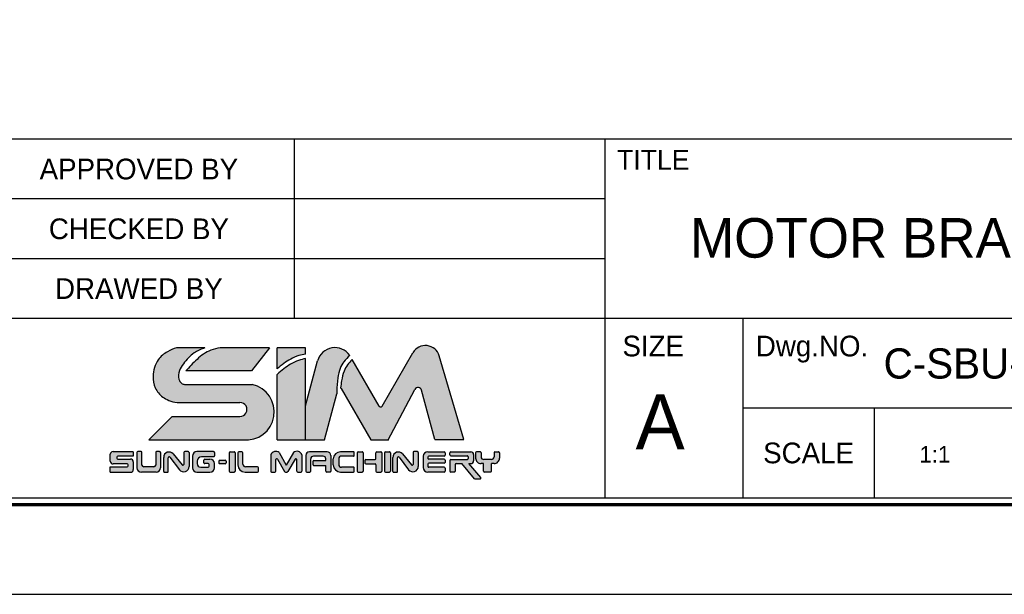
# Model space of a CAD drawing. Header units: millimetres. Extents: x 1047 to 1733, y 611 to 1096.
# Tile 3 of 10: x 1483 to 1647, y 611 to 707. Entities that reach past the tile are written whole.
import ezdxf
from ezdxf.enums import TextEntityAlignment as Align

# ---------------------------------------------------------------- set-up
doc = ezdxf.new("R2010")
doc.units = ezdxf.units.MM
doc.layers.add('Z5', color=7, linetype='Continuous')
doc.layers.add('Z7', color=7, linetype='Continuous')

# ---------------------------------------------------------------- blocks, each defined once
blk = doc.blocks.new('란표제')
h = blk.add_hatch(color=150)
h.dxf.hatch_style = 1
edge = h.paths.add_edge_path()
edge.add_spline(control_points=[(207.254885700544, 16.33602195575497), (207.4122922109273, 16.47608683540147), (207.7174809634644, 16.74765264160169), (208.2523540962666, 17.06731062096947), (208.7774405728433, 17.32249890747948), (209.1543874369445, 17.38665720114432), (209.319017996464, 17.41467816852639)], knot_values=[0, 0, 0, 0, 0.6304310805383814, 1.222315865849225, 1.865724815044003, 2.364625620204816, 2.364625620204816, 2.364625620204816, 2.364625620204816], degree=3, periodic=0)
edge.add_line((209.319017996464, 17.41467816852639), (209.319017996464, 17.8749359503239))
edge.add_line((209.319017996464, 17.8749359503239), (207.254885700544, 17.8749359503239))
edge.add_line((207.254885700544, 17.8749359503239), (207.254885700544, 16.33602195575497))
edge = h.paths.add_edge_path()
edge.add_spline(control_points=[(209.319017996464, 17.09505608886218), (209.1507810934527, 17.05636180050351), (208.7718837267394, 16.96921585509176), (208.2430076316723, 16.7021166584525), (207.7228945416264, 16.35351243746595), (207.413543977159, 16.08416408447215), (207.254885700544, 15.9460219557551)], knot_values=[0, 0, 0, 0, 0.5164407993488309, 1.163110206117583, 1.761888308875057, 2.392319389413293, 2.392319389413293, 2.392319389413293, 2.392319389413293], degree=3, periodic=0)
edge.add_line((207.254885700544, 15.9460219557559), (207.254885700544, 11.2074160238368))
edge.add_line((207.254885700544, 11.2074160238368), (209.319017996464, 11.2074160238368))
edge.add_line((209.319017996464, 11.2074160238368), (209.319017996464, 17.09505608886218))
edge = h.paths.add_edge_path()
edge.add_line((205.4485281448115, 15.20675719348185), (200.5646388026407, 15.20675719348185))
edge.add_spline(control_points=[(200.5646388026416, 15.20675719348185), (200.4849448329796, 15.2311278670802), (200.2902893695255, 15.29065413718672), (200.0764048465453, 15.67955931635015), (200.1444277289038, 16.22277553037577), (200.5626230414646, 16.86702953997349), (201.1445093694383, 17.51252125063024), (201.753622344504, 17.7642963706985), (202.0212897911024, 17.8749359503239)], knot_values=[0, 0, 0, 0, 0.2433595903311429, 0.5944147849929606, 1.213183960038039, 1.789398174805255, 2.88702788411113, 3.747486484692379, 3.747486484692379, 3.747486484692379, 3.747486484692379], degree=3, periodic=0)
edge.add_line((202.021289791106, 17.87493595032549), (199.975920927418, 17.87493595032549))
edge.add_spline(control_points=[(199.975920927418, 17.87493595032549), (199.7520550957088, 17.7906646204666), (199.2509278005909, 17.60202188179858), (198.4944564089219, 16.96557093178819), (198.1991549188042, 15.94031959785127), (198.3773366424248, 14.94330619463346), (198.8409946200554, 14.33840604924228), (199.2605940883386, 14.13379854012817), (199.4124566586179, 14.059746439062)], knot_values=[0, 0, 0, 0, 0.550739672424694, 1.232839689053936, 2.19963066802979, 2.850121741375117, 3.513003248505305, 3.888995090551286, 3.888995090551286, 3.888995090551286, 3.888995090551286], degree=3, periodic=0)
edge.add_arc((200.0158996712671, 15.21120487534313), 1.299999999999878, 242.3423855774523, 270.0000000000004)
edge.add_line((200.0158996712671, 13.91120487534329), (204.5640160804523, 13.91120487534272))
edge.add_arc((204.5640160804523, 13.39961279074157), 0.5115920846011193, 270.18688939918, 90, ccw=False)
edge.add_line((204.565684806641, 12.88802342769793), (199.6526393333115, 12.88802342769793))
edge.add_line((199.6526393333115, 12.88802342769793), (197.9720319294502, 11.2074160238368))
edge.add_line((197.9720319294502, 11.2074160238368), (204.7937810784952, 11.2074160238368))
edge.add_arc((205.0304162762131, 13.2219417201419), 2.028376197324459, 263.3004820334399, 78.10426637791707)
edge = h.paths.add_edge_path(flags=17)
edge.add_spline(control_points=[(203.124493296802, 17.8749359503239), (202.8996633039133, 17.82721986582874), (202.2807588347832, 17.69586862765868), (201.4378743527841, 17.06335641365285), (200.9055243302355, 16.48007066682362), (200.6418784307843, 16.19119889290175)], knot_values=[0, 0, 0, 0, 0.6846043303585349, 1.884555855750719, 3.061918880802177, 3.061918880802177, 3.061918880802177, 3.061918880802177], degree=3, periodic=0)
edge.add_line((200.6418784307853, 16.19119889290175), (205.4077128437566, 16.19119889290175))
edge.add_line((205.4077128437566, 16.19119889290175), (206.7038211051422, 17.8749359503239))
edge.add_line((206.7038211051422, 17.8749359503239), (203.124493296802, 17.8749359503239))
h = blk.add_hatch(color=8)
h.dxf.hatch_style = 1
edge = h.paths.add_edge_path()
edge.add_spline(control_points=[(211.586712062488, 14.73767623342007), (211.5979655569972, 15.05995682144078), (211.6173841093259, 15.61607052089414), (211.7789107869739, 16.3460245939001), (212.0883945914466, 16.90037927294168), (212.3712800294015, 17.17334599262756), (212.5211611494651, 17.31797188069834)], knot_values=[0, 0, 0, 0, 0.7435831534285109, 1.283095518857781, 1.707763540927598, 2.186317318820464, 2.186317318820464, 2.186317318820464, 2.186317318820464], degree=3, periodic=0)
edge.add_arc((211.4478182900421, 16.58453128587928), 1.300000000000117, 34.34572044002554, 164.9999999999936)
edge.add_line((210.1921147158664, 16.92099604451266), (209.319017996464, 13.66255472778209))
edge.add_line((209.319017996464, 13.66255472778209), (209.319017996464, 11.2074160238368))
edge.add_line((209.319017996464, 11.2074160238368), (210.6863499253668, 11.2074160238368))
edge.add_line((210.6863499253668, 11.2074160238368), (211.5798839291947, 14.54213032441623))
edge.add_spline(control_points=[(211.5798839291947, 14.5421303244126), (211.5821599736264, 14.60731229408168), (211.5844360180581, 14.67249426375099), (211.586712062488, 14.73767623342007)], knot_values=[2.186317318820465, 2.186317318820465, 2.186317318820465, 2.186317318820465, 2.336708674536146, 2.336708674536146, 2.336708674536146, 2.336708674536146], degree=3, periodic=0)
edge = h.paths.add_edge_path()
edge.add_arc((217.4733307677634, 14.73094655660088), 0.2599999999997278, 14.999999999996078, 152.0936797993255, ccw=False)
edge.add_line((217.7244714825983, 14.79823950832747), (218.681274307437, 11.22740275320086))
edge.add_line((218.681274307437, 11.22740275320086), (220.7932630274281, 11.22740275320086))
edge.add_line((220.7932630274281, 11.22740275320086), (218.9990320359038, 17.29391512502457))
edge.add_arc((218.0017364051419, 16.99895508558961), 1.040000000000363, 16.47610349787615, 150.0000000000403)
edge.add_line((217.101069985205, 17.51895508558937), (214.8678378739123, 13.65088360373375))
edge.add_arc((214.7552545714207, 13.71588360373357), 0.1299999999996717, 210.0000000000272, 330.0000000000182, ccw=False)
edge.add_line((214.642671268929, 13.65088360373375), (212.6921295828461, 17.02932090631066))
edge.add_spline(control_points=[(212.6921295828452, 17.02932090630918), (212.5742457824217, 16.89979221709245), (212.3414632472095, 16.64401477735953), (212.065290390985, 16.12183659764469), (211.9274507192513, 15.54940397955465), (211.8798952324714, 15.13850761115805), (211.8598466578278, 14.96528077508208)], knot_values=[0, 0, 0, 0, 0.523800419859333, 1.034337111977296, 1.752334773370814, 2.275651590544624, 2.275651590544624, 2.275651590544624, 2.275651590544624], degree=3, periodic=0)
edge.add_arc((211.7973139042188, 14.85130860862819), 0.1300000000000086, 30.0000000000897, 61.24788174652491, ccw=False)
edge.add_line((211.9098972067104, 14.91630860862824), (214.0576988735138, 11.19620699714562))
edge.add_line((214.0576988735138, 11.19620699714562), (215.3070704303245, 11.1962069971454))
edge.add_line((215.3070704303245, 11.1962069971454), (217.243565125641, 14.85263365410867))
h = blk.add_hatch(color=150)
h.dxf.hatch_style = 1
h.paths.add_polyline_path([(196.8398843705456, 9.607704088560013, 0.4142135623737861), (196.644884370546, 9.80270408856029), (195.7199446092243, 9.80270408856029, -0.4142135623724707), (195.6549446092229, 9.867704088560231), (195.654944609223, 9.948566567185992, -0.4142135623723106), (195.7199446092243, 10.0135665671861), (196.8398843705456, 10.0135665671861), (196.8398843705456, 10.3463613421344), (195.3763517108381, 10.34636134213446, 0.4142135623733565), (195.1813517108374, 10.15136134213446), (195.1813517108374, 9.651637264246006, 0.4142135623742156), (195.3763517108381, 9.45663726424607), (196.4043549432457, 9.456637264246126, -0.4142135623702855), (196.4693549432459, 9.391637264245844), (196.4693549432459, 9.314484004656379, -0.4142135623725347), (196.4043549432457, 9.249484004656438), (195.1625882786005, 9.249484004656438), (195.1625882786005, 8.845717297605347), (196.644884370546, 8.845717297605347, 0.4142135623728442), (196.8398843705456, 9.04071729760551)])
h.paths.add_polyline_path([(204.2241152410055, 10.26798301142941, 0.4142135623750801), (204.1591152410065, 10.33298301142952), (203.8636730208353, 10.33298301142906, 0.4142135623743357), (203.7986730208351, 10.26798301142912), (203.7986730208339, 8.929340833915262, 0.4142135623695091), (203.8636730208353, 8.864340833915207), (204.1591152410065, 8.864340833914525, 0.4142135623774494), (204.2241152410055, 8.929340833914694)])
h.paths.add_polyline_path([(207.1653805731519, 9.763626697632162, -0.7673269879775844), (207.2866722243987, 9.796126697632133), (207.8058751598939, 8.896840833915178, 0.2679491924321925), (207.8621668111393, 8.864340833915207), (207.9913022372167, 8.864340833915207, 0.2679491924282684), (208.0475938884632, 8.896840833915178), (208.5667968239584, 9.796126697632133, -0.7673269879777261), (208.6880884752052, 9.763626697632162), (208.6880884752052, 8.929340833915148, 0.4142135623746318), (208.7530884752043, 8.864340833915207), (208.9903602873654, 8.864340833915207, 0.4142135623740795), (209.0553602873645, 8.929340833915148), (209.0553602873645, 10.10884705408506, 0.5572135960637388), (208.4489020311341, 10.2713470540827), (207.9267345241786, 9.366926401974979), (207.4045670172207, 10.27134705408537, 0.5198906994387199), (206.7981087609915, 10.10884705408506), (206.7981087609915, 8.929340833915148, 0.4142135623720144), (206.8631087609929, 8.864340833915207), (207.1003805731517, 8.864340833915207, 0.414213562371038), (207.1653805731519, 8.929340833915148)])
h = blk.add_hatch(color=251)
h.dxf.hatch_style = 1
h.paths.add_polyline_path([(203.5669230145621, 9.653807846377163, 0.4142135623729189), (203.5019230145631, 9.718807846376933), (203.0985386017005, 9.718807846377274, 0.4142135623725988), (203.0335386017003, 9.653807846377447), (203.0335386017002, 9.535083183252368, 0.4142135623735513), (203.0985386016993, 9.470083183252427), (203.5019230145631, 9.470083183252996, 0.4142135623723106), (203.5669230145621, 9.535083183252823)])
h.paths.add_polyline_path([(198.8155383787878, 9.170717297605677), (198.8155383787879, 10.28136134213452, 0.4142135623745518), (198.7505383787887, 10.34636134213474), (198.5312483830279, 10.34636134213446, 0.4142135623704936), (198.4662483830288, 10.28136134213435), (198.4662483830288, 9.374979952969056, -0.4142135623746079), (198.3362483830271, 9.244979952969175), (197.6035467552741, 9.244979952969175, -0.4142135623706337), (197.4735467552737, 9.374979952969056), (197.4735467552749, 10.28136134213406, 0.4142135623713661), (197.4085467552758, 10.34636134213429), (197.173220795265, 10.3463613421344, 0.4142135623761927), (197.1082207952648, 10.28136134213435), (197.1082207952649, 9.170717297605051, 0.4142135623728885), (197.4332207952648, 8.845717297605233), (198.490538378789, 8.845717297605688, 0.4142135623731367)])
h.paths.add_polyline_path([(200.8836941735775, 9.265258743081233), (200.8836941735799, 10.28136134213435, 0.4142135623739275), (200.8186941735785, 10.3463613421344), (200.5662103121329, 10.34636134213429, 0.4142135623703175), (200.5012103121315, 10.28136134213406), (200.5012103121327, 9.419089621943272, -0.7053166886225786), (200.385850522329, 9.377993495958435), (199.7365529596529, 10.17365216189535, 0.7053166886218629), (199.0443942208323, 9.927075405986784), (199.0443942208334, 8.91071729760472, 0.4142135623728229), (199.1093942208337, 8.845717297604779), (199.3056264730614, 8.84571729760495, 0.4142135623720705), (199.3706264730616, 8.910717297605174), (199.3706264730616, 9.904828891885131, -0.7182104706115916), (199.4873633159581, 9.944177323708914), (200.1832731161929, 9.02916815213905, 0.7182104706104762)])
h.paths.add_polyline_path([(202.7217367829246, 9.170717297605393), (202.7217367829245, 9.475145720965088, 0.414213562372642), (202.3967367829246, 9.80014572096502), (202.0179389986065, 9.800145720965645, 0.414213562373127), (201.9529389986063, 9.735145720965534), (201.9529389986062, 9.538394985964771, 0.4142135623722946), (202.0179389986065, 9.47339498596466), (202.273324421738, 9.473394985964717, -0.4142135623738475), (202.3383244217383, 9.40839498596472), (202.3383244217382, 9.281672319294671, -0.414213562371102), (202.273324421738, 9.21667231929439), (201.7241999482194, 9.21667231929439, -0.4142135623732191), (201.4641999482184, 9.476672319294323), (201.4641999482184, 9.652153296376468, -0.4142135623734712), (201.7891999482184, 9.977153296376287), (202.6567367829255, 9.97715329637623, 0.4142135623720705), (202.7217367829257, 10.04215329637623), (202.7217367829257, 10.2813613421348, 0.4142135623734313), (202.6567367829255, 10.3463613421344), (201.4565649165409, 10.3463613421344, 0.4142135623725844), (201.1315649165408, 10.02136134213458), (201.1315649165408, 9.170717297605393, 0.4142135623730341), (201.4565649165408, 8.845717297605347), (202.3967367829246, 8.845717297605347, 0.4142135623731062)])
h.paths.add_polyline_path([(205.9125890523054, 9.174990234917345, 0.4142135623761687), (205.8475890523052, 9.23999023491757), (204.9759224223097, 9.23999023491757, -0.4142135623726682), (204.7809224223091, 9.434990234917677), (204.7809224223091, 10.26798301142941, 0.4142135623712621), (204.7159224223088, 10.33298301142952), (204.4844112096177, 10.33298301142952, 0.4142135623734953), (204.4194112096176, 10.26798301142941), (204.4194112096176, 9.38434083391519, 0.4142135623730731), (204.9394112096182, 8.864340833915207), (205.8475890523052, 8.864340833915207, 0.4142135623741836), (205.9125890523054, 8.929340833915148)])
h.paths.add_polyline_path([(209.694731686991, 9.823725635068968, -0.4142135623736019), (209.8897316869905, 10.01872563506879), (210.5938065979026, 10.0187256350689, -0.4142135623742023), (210.7888065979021, 9.823725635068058), (210.7888065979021, 9.69676070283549), (209.9214226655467, 9.696760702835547, 0.4142135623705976), (209.8564226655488, 9.631760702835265), (209.8564226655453, 9.40577132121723, 0.41421356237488), (209.9214226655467, 9.340771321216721), (210.7888065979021, 9.34077132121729), (210.7888065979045, 8.929340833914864, 0.4142135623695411), (210.8538065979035, 8.864340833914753), (211.0838216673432, 8.86434083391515, 0.4142135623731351), (211.1488216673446, 8.929340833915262), (211.1488216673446, 10.07298301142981, 0.4142135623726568), (210.8888216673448, 10.33298301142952), (209.5973415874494, 10.33298301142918, 0.4142135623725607), (209.337341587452, 10.07298301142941), (209.337341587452, 8.929340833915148, 0.4142135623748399), (209.4023415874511, 8.864340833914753), (209.6297316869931, 8.864340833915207, 0.4142135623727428), (209.694731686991, 8.929340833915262)])
h.paths.add_polyline_path([(212.8488973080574, 9.150598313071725, 0.4142135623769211), (212.7838973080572, 9.21559831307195), (211.9150975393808, 9.215598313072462, -0.4142135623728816), (211.7200975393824, 9.410598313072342), (211.7200975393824, 9.825681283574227, -0.4142135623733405), (211.9150975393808, 10.02068128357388), (212.7838973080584, 10.02068128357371, 0.4142135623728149), (212.8488973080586, 10.08568128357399), (212.8488973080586, 10.26798301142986, 0.4142135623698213), (212.7838973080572, 10.33298301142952), (211.8480273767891, 10.33298301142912, 0.414213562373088), (211.3280273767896, 9.812983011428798), (211.3280273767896, 9.384340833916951, 0.4142135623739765), (211.8480273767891, 8.864340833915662), (212.7838973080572, 8.864340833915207, 0.4142135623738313), (212.8488973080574, 8.929340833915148)])
h.paths.add_polyline_path([(213.492579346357, 10.26798301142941, 0.41421356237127), (213.4275793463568, 10.33298301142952), (213.1321371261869, 10.33298301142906, 0.414213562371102), (213.0671371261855, 10.26798301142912), (213.0671371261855, 8.929340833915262, 0.4142135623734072), (213.1321371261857, 8.864340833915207), (213.4275793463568, 8.864340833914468, 0.4142135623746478), (213.492579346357, 8.929340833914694)])
h.paths.add_polyline_path([(214.8456035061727, 10.26798301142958, 0.4142135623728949), (214.7806035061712, 10.33298301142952), (214.4851612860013, 10.33298301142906, 0.4142135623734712), (214.4201612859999, 10.26798301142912), (214.4201612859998, 9.839948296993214, -0.4142135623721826), (214.3551612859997, 9.774948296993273), (213.676330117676, 9.774948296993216, 0.4142135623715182), (213.6113301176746, 9.709948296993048), (213.6113301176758, 9.520356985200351, 0.4142135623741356), (213.676330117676, 9.455356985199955), (214.3551612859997, 9.45535698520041, -0.4142135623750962), (214.4201612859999, 9.390356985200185), (214.4201612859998, 8.929340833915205, 0.4142135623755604), (214.4851612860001, 8.864340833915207), (214.7806035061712, 8.864340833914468, 0.414213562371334), (214.8456035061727, 8.929340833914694)])
h.paths.add_polyline_path([(215.4624624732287, 10.26798301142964, 0.4142135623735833), (215.3974624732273, 10.33298301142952), (215.1020202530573, 10.33298301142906, 0.414213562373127), (215.0370202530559, 10.26798301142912), (215.0370202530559, 8.929340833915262, 0.4142135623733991), (215.1020202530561, 8.864340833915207), (215.3974624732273, 8.864340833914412, 0.4142135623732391), (215.4624624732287, 8.929340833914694)])
h.paths.add_polyline_path([(216.339469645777, 10.17365216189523, 0.7053166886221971), (215.6473109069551, 9.927075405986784), (215.6473109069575, 8.91071729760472, 0.4142135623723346), (215.7123109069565, 8.845717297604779), (215.9085431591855, 8.84571729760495, 0.4142135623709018), (215.9735431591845, 8.910717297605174), (215.9735431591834, 9.904828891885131, -0.7182104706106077), (216.0902800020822, 9.944177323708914), (216.7861898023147, 9.02916815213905, 0.7182104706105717), (217.4866108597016, 9.265258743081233), (217.4866108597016, 10.28136134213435, 0.4142135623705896), (217.4216108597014, 10.3463613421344), (217.1691269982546, 10.34636134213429, 0.4142135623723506), (217.1041269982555, 10.28136134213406), (217.1041269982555, 9.419089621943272, -0.7053166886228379), (216.9887672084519, 9.377993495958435)])
h.paths.add_polyline_path([(219.420415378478, 10.26798301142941, 0.4142135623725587), (219.3554153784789, 10.33298301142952), (218.1709172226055, 10.33298301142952, 0.4142135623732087), (217.8459172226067, 10.00798301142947), (217.8459172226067, 9.189340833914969, 0.4142135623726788), (218.1709172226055, 8.864340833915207), (219.3554153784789, 8.864340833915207, 0.4142135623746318), (219.420415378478, 8.929340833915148), (219.420415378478, 9.143462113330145, 0.4142135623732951), (219.3554153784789, 9.208462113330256), (218.2404718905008, 9.208462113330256, -0.4142135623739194), (218.1754718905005, 9.273462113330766), (218.1754718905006, 9.438182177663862, -0.4142135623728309), (218.240471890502, 9.503182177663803), (219.3554153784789, 9.50318217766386, 0.414213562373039), (219.420415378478, 9.568182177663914), (219.420415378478, 9.728365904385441, 0.4142135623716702), (219.3554153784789, 9.793365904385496), (218.240471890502, 9.793365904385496, -0.4142135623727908), (218.1754718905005, 9.858365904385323), (218.1754718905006, 9.955071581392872, -0.4142135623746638), (218.2404718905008, 10.02007158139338), (219.3554153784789, 10.02007158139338, 0.4142135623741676), (219.420415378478, 10.08507158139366)])
h.paths.add_polyline_path([(221.4898233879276, 10.13798301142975, 0.4142135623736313), (221.2948233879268, 10.3329830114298), (219.8352710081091, 10.33298301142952, 0.4142135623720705), (219.7702710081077, 10.26798301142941), (219.7702710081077, 10.10677544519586, 0.414213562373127), (219.8352710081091, 10.04177544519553), (221.0336939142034, 10.0417754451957, -0.4142135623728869), (221.0986939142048, 9.976775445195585), (221.0986939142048, 9.837352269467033, -0.4142135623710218), (221.0336939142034, 9.772352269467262), (219.8352710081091, 9.772352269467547, 0.4142135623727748), (219.7702710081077, 9.707352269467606), (219.7702710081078, 8.929340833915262, 0.4142135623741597), (219.8352710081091, 8.864340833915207), (220.0926108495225, 8.864340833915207, 0.4142135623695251), (220.1576108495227, 8.929340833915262), (220.1576108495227, 9.414242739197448, -0.4142135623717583), (220.2226108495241, 9.479242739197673), (220.6306965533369, 9.479242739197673), (221.5531320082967, 8.379926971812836, 0.2216946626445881), (221.6029248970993, 8.356708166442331), (221.9552971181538, 8.35670816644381, 0.637070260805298), (222.0050900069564, 8.46348936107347), (221.1527717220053, 9.479242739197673), (221.2948233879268, 9.479242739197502, 0.414213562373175), (221.4898233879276, 9.674242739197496)])
h.paths.add_polyline_path([(223.366210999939, 9.869242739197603), (223.366210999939, 10.26798301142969, 0.4142135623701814), (223.3012109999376, 10.33298301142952), (223.0343925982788, 10.33298301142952, 0.4142135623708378), (222.9693925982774, 10.26798301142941), (222.9693925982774, 9.96735226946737, -0.4142135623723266), (222.7743925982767, 9.772352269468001), (222.2290342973, 9.772352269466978, -0.4142135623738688), (222.034034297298, 9.967352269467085), (222.034034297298, 10.26798301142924, 0.4142135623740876), (221.969034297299, 10.33298301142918), (221.7022158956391, 10.33298301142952, 0.4142135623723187), (221.63721589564, 10.26798301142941), (221.63721589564, 9.869242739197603, 0.4142135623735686), (222.0272158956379, 9.479242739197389), (222.9762109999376, 9.479242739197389, 0.4142135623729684)])
h.paths.add_polyline_path([(222.7748939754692, 9.479242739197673), (222.2133923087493, 9.479242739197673), (222.2133923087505, 8.929340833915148, 0.4142135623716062), (222.2783923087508, 8.864340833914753), (222.7098939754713, 8.864340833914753, 0.4142135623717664), (222.7748939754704, 8.929340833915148)])
for p, q in [((202.0212897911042, 17.87493595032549), (199.975920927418, 17.87493595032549)), ((206.7038211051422, 17.8749359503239), (203.124493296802, 17.8749359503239)), ((206.7038211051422, 17.8749359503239), (205.4077128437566, 16.19119889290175)), ((209.319017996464, 17.8749359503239), (207.254885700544, 17.8749359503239)), ((207.254885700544, 16.33602195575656), (207.254885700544, 17.8749359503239)), ((209.319017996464, 17.41467816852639), (209.319017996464, 17.8749359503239)), ((214.8678378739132, 13.65088360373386), (217.101069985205, 17.51895508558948)), ((220.7932630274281, 11.22740275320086), (218.9990320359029, 17.29391512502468)), ((209.319017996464, 11.2074160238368), (209.319017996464, 17.09505608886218)), ((209.319017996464, 13.66255472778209), (210.1921147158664, 16.92099604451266)), ((214.6426712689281, 13.65088360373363), (212.692129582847, 17.02932090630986)), ((205.4077128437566, 16.19119889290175), (200.6418784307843, 16.19119889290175)), ((207.254885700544, 11.2074160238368), (207.254885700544, 15.94602195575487)), ((200.5646388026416, 15.20675719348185), (205.4485281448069, 15.20675719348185)), ((210.6863499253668, 11.2074160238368), (211.5798839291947, 14.54213032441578)), ((211.9098972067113, 14.91630860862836), (214.0576988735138, 11.19620699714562)), ((215.2814177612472, 11.14777045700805), (217.2435651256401, 14.8526336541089)), ((218.681274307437, 11.22740275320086), (217.7244714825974, 14.79823950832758)), ((200.0158996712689, 13.91120487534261), (204.5640160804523, 13.91120487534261)), ((199.6526393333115, 12.88802342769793), (197.9720319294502, 11.20741602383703)), ((199.6526393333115, 12.88802342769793), (204.5623473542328, 12.88802342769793)), ((197.9720319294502, 11.2074160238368), (204.7937810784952, 11.2074160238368)), ((207.254885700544, 11.2074160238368), (209.319017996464, 11.2074160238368)), ((209.319017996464, 11.2074160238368), (210.6863499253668, 11.2074160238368)), ((214.0576988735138, 11.19620699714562), (215.2814177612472, 11.1962069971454)), ((218.681274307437, 11.22740275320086), (220.7932630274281, 11.22740275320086)), ((195.1813517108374, 9.651637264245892), (195.1813517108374, 10.15136134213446)), ((195.3763517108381, 10.3463613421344), (196.8398843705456, 10.3463613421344)), ((196.8398843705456, 10.0135665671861), (195.7199446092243, 10.0135665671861)), ((196.8398843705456, 10.32175464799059), (196.8398843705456, 10.0135665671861)), ((197.1082207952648, 10.28136134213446), (197.1082207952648, 9.170717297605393)), ((197.4085467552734, 10.3463613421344), (197.173220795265, 10.3463613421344)), ((197.4735467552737, 9.37497995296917), (197.4735467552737, 10.28136134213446)), ((198.4662483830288, 10.28136134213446), (198.4662483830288, 9.37497995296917)), ((198.7505383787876, 10.3463613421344), (198.5312483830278, 10.3463613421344)), ((198.8155383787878, 10.28136134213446), (198.8155383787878, 9.170717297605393)), ((199.7365529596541, 10.17365216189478), (200.3858505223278, 9.377993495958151)), ((200.5012103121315, 10.28136134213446), (200.5012103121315, 9.419089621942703)), ((200.8186941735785, 10.3463613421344), (200.5662103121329, 10.3463613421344)), ((200.8836941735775, 10.28136134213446), (200.8836941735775, 9.265258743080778)), ((201.1315649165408, 10.02136134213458), (201.1315649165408, 9.170717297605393)), ((202.6567367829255, 10.3463613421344), (201.4565649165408, 10.3463613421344)), ((202.7217367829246, 10.28136134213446), (202.7217367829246, 10.04215329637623)), ((202.7217367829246, 10.28136134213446), (202.7217367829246, 10.04215329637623)), ((203.7986730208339, 10.26798301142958), (203.7986730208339, 8.929340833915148)), ((203.8636730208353, 10.33298301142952), (204.1591152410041, 10.33298301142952)), ((204.2241152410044, 10.26798301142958), (204.2241152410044, 8.929340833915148)), ((204.4194112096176, 10.26798301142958), (204.4194112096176, 9.38434083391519)), ((204.7159224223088, 10.33298301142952), (204.4844112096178, 10.33298301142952)), ((204.7809224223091, 9.434990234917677), (204.7809224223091, 10.26798301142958)), ((206.7981087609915, 10.10884705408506), (206.7981087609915, 8.929340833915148)), ((207.4045670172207, 10.27134705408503), (207.9267345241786, 9.366926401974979)), ((208.4489020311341, 10.27134705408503), (207.9267345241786, 9.366926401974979)), ((209.0553602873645, 10.10884705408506), (209.0553602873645, 8.929340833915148)), ((209.3373415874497, 10.07298301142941), (209.3373415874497, 8.929340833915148)), ((210.8888216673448, 10.33298301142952), (209.5973415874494, 10.33298301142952)), ((210.5938065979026, 10.01872563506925), (209.8897316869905, 10.01872563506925)), ((211.1488216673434, 10.07298301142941), (211.1488216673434, 8.929340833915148)), ((212.7838973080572, 10.33298301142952), (211.8480273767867, 10.33298301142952)), ((212.7838973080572, 10.02068128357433), (211.9150975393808, 10.02068128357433)), ((212.8488973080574, 10.08568128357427), (212.8488973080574, 10.26798301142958)), ((213.0671371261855, 10.26798301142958), (213.0671371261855, 8.929340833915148)), ((213.1321371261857, 10.33298301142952), (213.4275793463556, 10.33298301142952)), ((213.492579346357, 10.26798301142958), (213.492579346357, 8.929340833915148)), ((214.4201612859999, 9.839948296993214), (214.4201612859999, 10.26798301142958)), ((214.4851612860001, 10.33298301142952), (214.7806035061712, 10.33298301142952)), ((214.8456035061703, 10.26798301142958), (214.8456035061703, 8.929340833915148)), ((215.0370202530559, 10.26798301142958), (215.0370202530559, 8.929340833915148)), ((215.1020202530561, 10.33298301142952), (215.3974624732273, 10.33298301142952)), ((215.4624624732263, 10.26798301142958), (215.4624624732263, 8.929340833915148)), ((216.339469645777, 10.17365216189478), (216.9887672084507, 9.377993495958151)), ((217.1041269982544, 10.28136134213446), (217.1041269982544, 9.419089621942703)), ((217.4216108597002, 10.3463613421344), (217.1691269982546, 10.3463613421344)), ((217.4866108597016, 10.28136134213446), (217.4866108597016, 9.265258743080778)), ((217.8459172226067, 10.00798301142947), (217.8459172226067, 9.189340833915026)), ((218.1709172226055, 10.33298301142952), (219.3554153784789, 10.33298301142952)), ((219.3554153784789, 10.02007158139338), (218.2404718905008, 10.02007158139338)), ((219.420415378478, 10.26798301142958), (219.420415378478, 10.08507158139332)), ((219.7702710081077, 10.10677544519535), (219.7702710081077, 10.26798301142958)), ((219.835271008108, 10.33298301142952), (221.2948233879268, 10.33298301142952)), ((219.835271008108, 10.04177544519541), (221.0336939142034, 10.04177544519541)), ((221.4898233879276, 10.13798301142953), (221.4898233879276, 9.67424273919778)), ((221.63721589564, 10.26798301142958), (221.63721589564, 9.869242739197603)), ((221.969034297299, 10.33298301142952), (221.7022158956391, 10.33298301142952)), ((222.034034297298, 10.26798301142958), (222.034034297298, 9.967352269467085)), ((222.9693925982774, 10.26798301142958), (222.9693925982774, 9.967352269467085)), ((223.0343925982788, 10.33298301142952), (223.3012109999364, 10.33298301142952)), ((223.3662109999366, 10.26798301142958), (223.3662109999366, 9.869242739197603)), ((196.4043549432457, 9.45663726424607), (195.3763517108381, 9.45663726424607)), ((195.6549446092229, 9.948566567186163), (195.6549446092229, 9.867704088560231)), ((195.7199446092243, 9.80270408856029), (196.644884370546, 9.80270408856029)), ((196.4693549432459, 9.314484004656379), (196.4693549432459, 9.391637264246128)), ((196.8398843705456, 9.607704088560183), (196.8398843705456, 9.04071729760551)), ((199.0443942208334, 8.910717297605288), (199.0443942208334, 9.92707540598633)), ((199.3706264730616, 8.910717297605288), (199.3706264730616, 9.904828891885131)), ((199.4873633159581, 9.944177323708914), (200.1832731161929, 9.029168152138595)), ((201.4641999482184, 9.652153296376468), (201.4641999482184, 9.476672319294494)), ((202.6567367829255, 9.977153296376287), (201.7891999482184, 9.977153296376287)), ((201.9529389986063, 9.538394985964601), (201.9529389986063, 9.735145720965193)), ((202.0179389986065, 9.800145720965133), (202.3967367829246, 9.800145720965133)), ((202.273324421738, 9.47339498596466), (202.0179389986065, 9.47339498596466)), ((202.3383244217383, 9.28167231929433), (202.3383244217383, 9.40839498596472)), ((202.7217367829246, 9.170717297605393), (202.7217367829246, 9.475145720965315)), ((203.0335386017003, 9.653807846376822), (203.0335386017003, 9.535083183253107)), ((203.0985386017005, 9.718807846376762), (203.5019230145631, 9.718807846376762)), ((203.5019230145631, 9.470083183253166), (203.0985386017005, 9.470083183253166)), ((203.5669230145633, 9.653807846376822), (203.5669230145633, 9.535083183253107)), ((207.1653805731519, 8.929340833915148), (207.1653805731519, 9.763626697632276)), ((207.2866722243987, 9.796126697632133), (207.8058751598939, 8.896840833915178)), ((208.5667968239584, 9.796126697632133), (208.0475938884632, 8.896840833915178)), ((208.6880884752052, 8.929340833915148), (208.6880884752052, 9.763626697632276)), ((209.694731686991, 8.929340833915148), (209.694731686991, 9.823725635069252)), ((209.8564226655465, 9.63176070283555), (209.8564226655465, 9.40577132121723)), ((209.9214226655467, 9.69676070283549), (210.7888065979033, 9.69676070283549)), ((209.9214226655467, 9.34077132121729), (210.7888065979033, 9.34077132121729)), ((210.7888065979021, 9.69676070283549), (210.7888065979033, 9.823725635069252)), ((210.7888065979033, 8.929340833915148), (210.7888065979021, 9.34077132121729)), ((211.3280273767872, 9.38434083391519), (211.3280273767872, 9.812983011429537)), ((211.7200975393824, 9.82568128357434), (211.7200975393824, 9.410598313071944)), ((213.6113301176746, 9.709948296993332), (213.6113301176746, 9.520356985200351)), ((213.676330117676, 9.774948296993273), (214.3551612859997, 9.774948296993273)), ((213.676330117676, 9.45535698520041), (214.3551612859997, 9.45535698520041)), ((214.4201612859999, 9.39035698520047), (214.4201612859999, 8.929340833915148)), ((215.6473109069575, 8.910717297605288), (215.6473109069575, 9.92707540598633)), ((215.9735431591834, 8.910717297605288), (215.9735431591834, 9.904828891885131)), ((216.0902800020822, 9.944177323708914), (216.7861898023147, 9.029168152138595)), ((218.1754718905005, 9.955071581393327), (218.1754718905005, 9.858365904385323)), ((218.1754718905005, 9.438182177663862), (218.1754718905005, 9.273462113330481)), ((219.3554153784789, 9.793365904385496), (218.240471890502, 9.793365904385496)), ((219.3554153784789, 9.503182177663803), (218.240471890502, 9.503182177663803)), ((219.420415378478, 9.728365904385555), (219.420415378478, 9.568182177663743)), ((219.7702710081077, 9.707352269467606), (219.7702710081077, 8.929340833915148)), ((219.835271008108, 9.772352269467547), (221.0336939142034, 9.772352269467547)), ((220.1576108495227, 9.414242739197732), (220.1576108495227, 8.929340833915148)), ((220.2226108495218, 9.479242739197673), (220.6306965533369, 9.479242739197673)), ((221.5531320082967, 8.379926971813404), (220.6306965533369, 9.479242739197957)), ((221.0986939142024, 9.976775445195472), (221.0986939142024, 9.837352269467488)), ((221.1527717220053, 9.479242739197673), (221.2948233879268, 9.479242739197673)), ((222.0050900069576, 8.463489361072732), (221.1527717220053, 9.479242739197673)), ((222.2133923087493, 9.479242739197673), (222.0272158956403, 9.479242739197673)), ((222.2133923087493, 8.929340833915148), (222.2133923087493, 9.479242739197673)), ((222.7743925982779, 9.772352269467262), (222.2290342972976, 9.772352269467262)), ((222.9762109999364, 9.479242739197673), (222.7748939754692, 9.479242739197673)), ((222.7748939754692, 8.929340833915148), (222.7748939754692, 9.479242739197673)), ((195.1625882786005, 8.845717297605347), (195.1625882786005, 9.249484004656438)), ((195.1625882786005, 9.249484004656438), (196.4043549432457, 9.249484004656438)), ((195.1625882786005, 8.845717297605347), (196.644884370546, 8.845717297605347)), ((198.490538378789, 8.845717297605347), (197.4332207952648, 8.845717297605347)), ((198.3362483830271, 9.244979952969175), (197.6035467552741, 9.244979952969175)), ((199.1093942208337, 8.845717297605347), (199.3056264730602, 8.845717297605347)), ((201.4565649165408, 8.845717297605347), (202.3967367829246, 8.845717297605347)), ((201.7241999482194, 9.21667231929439), (202.273324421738, 9.21667231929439)), ((203.8636730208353, 8.864340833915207), (204.1591152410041, 8.864340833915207)), ((204.9394112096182, 8.864340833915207), (205.8475890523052, 8.864340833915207)), ((205.8475890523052, 9.23999023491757), (204.9759224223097, 9.23999023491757)), ((205.9125890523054, 8.929340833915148), (205.9125890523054, 9.17499023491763)), ((206.8631087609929, 8.864340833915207), (207.1003805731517, 8.864340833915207)), ((207.8621668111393, 8.864340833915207), (207.9913022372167, 8.864340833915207)), ((208.7530884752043, 8.864340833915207), (208.9903602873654, 8.864340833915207)), ((209.4023415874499, 8.864340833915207), (209.6297316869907, 8.864340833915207)), ((211.0838216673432, 8.864340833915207), (210.8538065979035, 8.864340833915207)), ((211.8480273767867, 8.864340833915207), (212.783897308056, 8.864340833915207)), ((212.783897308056, 9.21559831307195), (211.9150975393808, 9.21559831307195)), ((212.8488973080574, 8.929340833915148), (212.8488973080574, 9.15059831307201)), ((213.1321371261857, 8.864340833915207), (213.4275793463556, 8.864340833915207)), ((214.4851612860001, 8.864340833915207), (214.7806035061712, 8.864340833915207)), ((215.1020202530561, 8.864340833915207), (215.3974624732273, 8.864340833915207)), ((215.7123109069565, 8.845717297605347), (215.9085431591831, 8.845717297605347)), ((219.3554153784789, 8.864340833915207), (218.1709172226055, 8.864340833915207)), ((219.3554153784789, 9.208462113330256), (218.2404718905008, 9.208462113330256)), ((219.420415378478, 9.143462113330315), (219.420415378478, 8.929340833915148)), ((220.0926108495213, 8.864340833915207), (219.835271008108, 8.864340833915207)), ((222.709893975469, 8.864340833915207), (222.2783923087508, 8.864340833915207)), ((221.9552971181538, 8.356708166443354), (221.6029248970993, 8.356708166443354))]:
    blk.add_line(p, q)
for centre, radius, start, end in [((211.4478182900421, 16.58453128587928), 1.3, 34.3457204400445, 165.0000000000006), ((218.0017364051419, 16.99895508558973), 1.04, 16.47610349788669, 149.9999999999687), ((205.0304162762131, 13.2219417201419), 2.028376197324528, 263.3004820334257, 78.10426637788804), ((217.4733307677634, 14.73094655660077), 0.26, 14.99999999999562, 152.0936797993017), ((211.7973139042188, 14.8513086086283), 0.13, 30.00000000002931, 61.24788175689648), ((200.0158996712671, 15.21120487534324), 1.3, 242.342385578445, 270), ((204.5640160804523, 13.39961279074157), 0.5115920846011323, 269.813110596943, 90), ((214.7552545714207, 13.71588360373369), 0.13, 210.0000000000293, 329.9999999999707), ((195.3763517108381, 10.15136134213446), 0.195, 90, 180), ((195.7199446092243, 9.948566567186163), 0.065, 90, 180), ((197.173220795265, 10.28136134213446), 0.065, 90, 180), ((197.4085467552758, 10.28136134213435), 0.065, 0, 90.00000000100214), ((198.5312483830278, 10.28136134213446), 0.065, 90, 180), ((198.7505383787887, 10.2813613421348), 0.065, 0, 90.00000000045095), ((199.4343942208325, 9.927075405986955), 0.39, 39.21617813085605, 180), ((200.5662103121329, 10.28136134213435), 0.065, 90.00000000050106, 180), ((200.8186941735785, 10.28136134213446), 0.065, 0, 90.00000000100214), ((201.4565649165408, 10.02136134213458), 0.325, 90, 180), ((202.6567367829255, 10.28136134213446), 0.065, 0, 90.00000000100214), ((202.6567367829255, 10.04215329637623), 0.065, 269.9999999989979, 0), ((203.8636730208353, 10.26798301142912), 0.065, 90.00000000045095, 180), ((204.1591152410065, 10.26798301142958), 0.065, 0, 90.00000000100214), ((204.4844112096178, 10.26798301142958), 0.065, 90, 180), ((204.7159224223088, 10.26798301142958), 0.065, 0, 90), ((207.1583587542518, 9.977292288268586), 0.3835188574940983, 50.0609962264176, 159.9390037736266), ((208.7018605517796, 10.0024845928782), 0.3691544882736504, 16.74570727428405, 133.254292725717), ((209.5973415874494, 10.0729830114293), 0.26, 90.00000000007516, 180), ((209.8897316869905, 9.823725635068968), 0.195, 90, 180), ((210.5938065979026, 9.823725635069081), 0.195, 0, 89.99999999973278), ((210.8888216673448, 10.07298301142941), 0.26, 0, 90.00000000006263), ((211.8480273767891, 9.812983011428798), 0.52, 90.00000000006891, 180), ((211.9150975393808, 9.825681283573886), 0.195, 90, 180), ((212.7838973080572, 10.26798301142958), 0.065, 0, 90.00000000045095), ((212.7838973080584, 10.08568128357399), 0.065, 269.9999999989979, 0), ((213.1321371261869, 10.26798301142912), 0.065, 90.00000000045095, 180), ((213.4275793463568, 10.26798301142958), 0.065, 0, 90.00000000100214), ((214.4851612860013, 10.26798301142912), 0.065, 90.00000000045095, 180), ((214.7806035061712, 10.26798301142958), 0.065, 0, 90.00000000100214), ((215.1020202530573, 10.26798301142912), 0.065, 90.00000000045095, 180), ((215.3974624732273, 10.26798301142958), 0.065, 0, 90.00000000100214), ((216.0373109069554, 9.927075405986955), 0.39, 39.21617813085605, 180), ((217.1691269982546, 10.28136134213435), 0.065, 90.00000000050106, 180), ((217.4216108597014, 10.28136134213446), 0.065, 0, 90.00000000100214), ((218.1709172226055, 10.00798301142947), 0.325, 90, 180), ((218.2404718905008, 9.95507158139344), 0.065, 90, 180), ((219.3554153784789, 10.26798301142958), 0.065, 0, 90), ((219.3554153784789, 10.08507158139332), 0.065, 270, 0), ((219.8352710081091, 10.26798301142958), 0.065, 90.00000000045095, 180), ((219.8352710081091, 10.10677544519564), 0.065, 180, 269.9999999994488), ((221.0336939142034, 9.976775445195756), 0.065, 0, 90.00000000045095), ((221.2948233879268, 10.1379830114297), 0.195, 0, 90), ((221.7022158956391, 10.26798301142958), 0.065, 90, 180), ((221.969034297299, 10.26798301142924), 0.065, 0, 90.00000000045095), ((223.0343925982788, 10.26798301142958), 0.065, 90.00000000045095, 180), ((223.3012109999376, 10.26798301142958), 0.065, 0, 90.00000000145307), ((195.3763517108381, 9.651637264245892), 0.195, 180, 270), ((195.7199446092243, 9.867704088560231), 0.065, 180, 270), ((196.4043549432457, 9.391637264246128), 0.065, 0, 90), ((196.4043549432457, 9.314484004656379), 0.065, 270, 0), ((196.644884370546, 9.607704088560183), 0.195, 0, 90), ((197.6035467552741, 9.37497995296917), 0.13, 180, 270), ((198.3362483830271, 9.37497995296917), 0.13, 270, 0), ((199.4356264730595, 9.904828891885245), 0.065, 37.25478689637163, 180), ((200.4362103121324, 9.419089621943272), 0.065, 219.2161781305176, 0), ((201.7891999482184, 9.652153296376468), 0.325, 90, 180), ((201.7241999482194, 9.476672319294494), 0.26, 180, 270), ((202.0179389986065, 9.735145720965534), 0.065, 90, 180), ((202.0179389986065, 9.538394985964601), 0.065, 180, 270), ((202.273324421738, 9.40839498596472), 0.065, 0, 90), ((202.273324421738, 9.28167231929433), 0.065, 270, 0), ((202.3967367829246, 9.475145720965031), 0.325, 0, 90), ((203.0985386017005, 9.653807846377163), 0.065, 90, 180), ((203.0985386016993, 9.535083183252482), 0.065, 180, 270.000000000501), ((203.5019230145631, 9.653807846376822), 0.065, 0, 90), ((203.5019230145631, 9.535083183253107), 0.065, 270, 0), ((204.9394112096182, 9.38434083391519), 0.52, 180, 270), ((204.9759224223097, 9.434990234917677), 0.195, 180, 270), ((207.2303805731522, 9.763626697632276), 0.065, 30.00000000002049, 180), ((208.6230884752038, 9.763626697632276), 0.065, 0, 149.9999999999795), ((209.9214226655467, 9.63176070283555), 0.065, 90.00000000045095, 180), ((209.9214226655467, 9.405771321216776), 0.065, 180, 270.000000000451), ((211.8480273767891, 9.384340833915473), 0.52, 180, 269.9999999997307), ((211.9150975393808, 9.410598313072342), 0.195, 180, 270.0000000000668), ((213.676330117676, 9.709948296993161), 0.065, 90, 180), ((213.676330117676, 9.520356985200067), 0.065, 180, 269.9999999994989), ((214.3551612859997, 9.839948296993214), 0.065, 270, 0), ((214.3551612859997, 9.39035698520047), 0.065, 0, 90), ((216.0385431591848, 9.904828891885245), 0.065, 37.25478689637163, 180), ((217.0391269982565, 9.419089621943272), 0.065, 219.2161781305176, 0), ((218.240471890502, 9.858365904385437), 0.065, 180, 270), ((218.240471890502, 9.438182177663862), 0.065, 90, 180), ((218.2404718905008, 9.273462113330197), 0.065, 180, 270), ((219.3554153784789, 9.728365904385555), 0.065, 0, 90), ((219.3554153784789, 9.568182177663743), 0.065, 270, 0), ((219.8352710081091, 9.707352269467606), 0.065, 90.00000000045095, 180), ((220.2226108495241, 9.414242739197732), 0.065, 90.00000000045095, 180), ((221.0336939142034, 9.837352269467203), 0.065, 269.9999999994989, 0), ((221.2948233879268, 9.674242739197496), 0.195, 270, 0), ((222.0272158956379, 9.869242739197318), 0.39, 180, 270.0000000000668), ((222.2290342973, 9.967352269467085), 0.195, 180, 269.9999999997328), ((222.7743925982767, 9.967352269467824), 0.195, 270.0000000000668, 0), ((222.9762109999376, 9.869242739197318), 0.39, 269.999999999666, 0), ((196.644884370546, 9.04071729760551), 0.195, 270, 0), ((197.4332207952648, 9.170717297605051), 0.325, 180, 269.9999999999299), ((198.490538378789, 9.170717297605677), 0.325, 270.0000000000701, 0), ((199.1093942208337, 8.91071729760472), 0.065, 180, 270), ((199.3056264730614, 8.910717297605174), 0.065, 269.9999999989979, 0), ((200.4936941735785, 9.265258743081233), 0.39, 217.2547868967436, 0), ((201.4565649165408, 9.170717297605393), 0.325, 180, 269.9999999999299), ((202.3967367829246, 9.170717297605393), 0.325, 270, 0), ((203.8636730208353, 8.929340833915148), 0.065, 180, 270), ((204.1591152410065, 8.929340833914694), 0.065, 269.9999999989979, 0), ((205.8475890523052, 9.17499023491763), 0.065, 0, 90), ((205.8475890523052, 8.929340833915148), 0.065, 270, 0), ((206.8631087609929, 8.929340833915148), 0.065, 180, 270), ((207.1003805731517, 8.929340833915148), 0.065, 270, 0), ((207.8621668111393, 8.929340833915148), 0.065, 210.0000000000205, 270), ((207.9913022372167, 8.929340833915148), 0.065, 270, 329.9999999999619), ((208.7530884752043, 8.929340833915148), 0.065, 180, 270), ((208.9903602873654, 8.929340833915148), 0.065, 270, 0), ((209.4023415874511, 8.929340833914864), 0.065, 180, 269.9999999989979), ((209.6297316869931, 8.929340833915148), 0.065, 269.9999999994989, 0), ((210.8538065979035, 8.929340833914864), 0.065, 180, 269.9999999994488), ((211.0838216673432, 8.929340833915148), 0.065, 269.9999999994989, 0), ((212.7838973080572, 9.150598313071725), 0.065, 0, 90.00000000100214), ((212.7838973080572, 8.929340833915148), 0.065, 269.9999999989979, 0), ((213.1321371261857, 8.929340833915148), 0.065, 180, 270), ((213.4275793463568, 8.929340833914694), 0.065, 269.9999999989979, 0), ((214.4851612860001, 8.929340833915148), 0.065, 180, 270), ((214.7806035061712, 8.929340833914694), 0.065, 269.9999999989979, 0), ((215.1020202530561, 8.929340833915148), 0.065, 180, 270), ((215.3974624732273, 8.929340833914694), 0.065, 269.9999999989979, 0), ((215.7123109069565, 8.91071729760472), 0.065, 180, 270), ((215.9085431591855, 8.910717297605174), 0.065, 269.9999999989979, 0), ((217.0966108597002, 9.265258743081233), 0.39, 217.2547868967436, 0), ((218.1709172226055, 9.189340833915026), 0.325, 180, 270), ((219.3554153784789, 9.143462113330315), 0.065, 0, 90), ((219.3554153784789, 8.929340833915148), 0.065, 270, 0), ((219.8352710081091, 8.929340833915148), 0.065, 180, 269.9999999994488), ((220.0926108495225, 8.929340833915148), 0.065, 269.9999999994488, 0), ((222.2783923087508, 8.929340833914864), 0.065, 180, 269.9999999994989), ((222.7098939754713, 8.929340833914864), 0.065, 269.9999999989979, 0), ((221.6029248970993, 8.421708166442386), 0.065, 219.9999999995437, 270), ((221.9552971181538, 8.42170816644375), 0.065, 270.0000000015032, 39.99999999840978)]:
    blk.add_arc(centre, radius, start, end)
for points, knots in [([(199.975920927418, 17.87493595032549), (199.7520550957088, 17.7906646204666), (199.2509278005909, 17.60202188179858), (198.4944564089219, 16.96557093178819), (198.1991549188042, 15.94031959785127), (198.3773366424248, 14.94330619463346), (198.8409946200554, 14.33840604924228), (199.2605940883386, 14.13379854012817), (199.4124566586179, 14.059746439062)], [0, 0, 0, 0, 0.550739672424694, 1.232839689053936, 2.19963066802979, 2.850121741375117, 3.513003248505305, 3.888995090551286, 3.888995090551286, 3.888995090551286, 3.888995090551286]), ([(212.5211611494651, 17.31797188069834), (212.3712800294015, 17.17334599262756), (212.0883945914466, 16.90037927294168), (211.7789107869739, 16.3460245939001), (211.6173841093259, 15.61607052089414), (211.5979655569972, 15.05995682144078), (211.586712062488, 14.73767623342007), (211.5844360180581, 14.67249426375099), (211.5821599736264, 14.60731229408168), (211.5798839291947, 14.5421303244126)], [0, 0, 0, 0, 0.4785537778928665, 0.9032217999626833, 1.442734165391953, 2.186317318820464, 2.186317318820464, 2.186317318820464, 2.336708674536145, 2.336708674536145, 2.336708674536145, 2.336708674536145])]:
    blk.add_open_spline(points, degree=3, knots=knots)
for points in [[(202.0212897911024, 17.8749359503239), (201.2490932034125, 17.49532900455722), (200.4768731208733, 16.71528597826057), (200.190647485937, 16.21518828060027), (200.1515971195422, 15.59765256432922), (200.3406189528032, 15.30183083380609), (200.5646388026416, 15.20675719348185)], [(203.124493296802, 17.8749359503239), (202.4632162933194, 17.69774731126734), (201.4627580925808, 17.03520142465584), (200.6418784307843, 16.19119889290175)], [(209.319017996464, 17.41467816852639), (208.8310535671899, 17.31079010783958), (208.2421489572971, 17.05162522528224), (207.7391370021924, 16.73968521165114), (207.254885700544, 16.33602195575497)], [(209.319017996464, 17.09505608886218), (208.8201744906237, 16.96139137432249), (208.236324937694, 16.6833607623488), (207.7391370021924, 16.34968521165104), (207.254885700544, 15.9460219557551)], [(212.6921295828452, 17.02932090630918), (212.3563704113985, 16.62728526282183), (212.1147307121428, 16.17755426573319), (211.9288992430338, 15.48402178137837), (211.8598466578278, 14.96528077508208)]]:
    blk.add_spline(points, degree=3)
at = {"layer": 'Z7'}
for p, q in [((290.0000000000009, 33), (160.0000000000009, 33)), ((208.5000000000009, 33), (208.5000000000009, 20)), ((231.0000000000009, 33), (231.0000000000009, 7)), ((231.0000000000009, 28.66666666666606), (186.0000000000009, 28.66666666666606)), ((231.0000000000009, 24.33333333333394), (186.0000000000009, 24.33333333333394)), ((290.0000000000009, 20), (186.0000000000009, 20)), ((241.0000000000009, 20), (241.0000000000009, 7)), ((290.0000000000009, 13.5), (241.0000000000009, 13.5)), ((250.5000000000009, 13.5), (250.5000000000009, 7))]:
    blk.add_line(p, q, dxfattribs=at)
at = {"layer": 'Z7', "color": 0}
blk.add_line((0, 0), (297.0000000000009, 0), dxfattribs=at)
at = {"layer": 'Z7', "const_width": 0.25}
blk.add_lwpolyline([(290.5000000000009, 6.5), (290.5000000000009, 203.5), (10, 203.5), (10, 6.5)], close=True, dxfattribs=at)
at = {"layer": 'Z7'}
blk.add_lwpolyline([(290.0000000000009, 7), (290.0000000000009, 203), (10.5, 203), (10.5, 7)], close=True, dxfattribs=at)
for p in [(208.5000000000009, 28.66666666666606), (208.5000000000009, 24.33333333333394)]:
    blk.add_point(p, dxfattribs=at)
at = {"layer": 'Z5', "ltscale": 0.5}
for tag, p, height in [('TITLE', (237.1657184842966, 24.40589700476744), 2.5), ('도번', (251.1811757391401, 15.64243272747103), 2.5), ('SCALE', (253.7810780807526, 9.552501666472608), 1.2), ('DATE', (277.0199167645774, 9.511328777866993), 1.2)]:
    blk.add_attdef(tag, p, '', height=height, dxfattribs=at)
at = {"layer": 'Z7'}
for s, height, p in [('TITLE', 1.444, (234.5000000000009, 31.5)), ('APPROVED BY', 1.5, (197.2500000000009, 30.83333333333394)), ('CHECKED BY', 1.5, (197.2500000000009, 26.5)), ('DRAWED BY', 1.5, (197.2500000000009, 22.16666666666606)), ('SIZE', 1.5, (234.5000000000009, 18)), ('Dwg.NO.', 1.5, (246.0000000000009, 18)), ('A', 4, (235.0000000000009, 12.5)), ('SCALE', 1.5, (245.7500000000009, 10.25))]:
    blk.add_text(s, height=height, dxfattribs=at).set_placement(p, align=Align.MIDDLE_CENTER)
for tag, p in [('필렛', (179.2500000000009, 10.89999999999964)), ('모따기', (179.2500000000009, 8.299999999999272))]:
    blk.add_attdef(tag, text='', height=1.15, dxfattribs=at).set_placement(p, align=Align.MIDDLE_LEFT)

msp = doc.modelspace()

# ---------------------------------------------------------------- block references
at = {"ltscale": 5}
ref = msp.add_blockref('란표제', (1047.163759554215, 611.1757977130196), dxfattribs=dict(at, xscale=2.308473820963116, yscale=2.308473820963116, zscale=2.308473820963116))
ref.add_attrib('TITLE', 'MOTOR BRACKET UNIT', (1594.654611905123, 667.5161720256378), dxfattribs={"layer": 'Z5', "ltscale": 0.5, "height": 6.624})
ref.add_attrib('도번', 'C-SBU-15-80-6', (1627.008928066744, 647.2859441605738), dxfattribs={"layer": 'Z5', "ltscale": 0.5, "height": 5.050119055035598})
ref.add_attrib('SCALE', '1:1', (1633.010734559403, 633.2274977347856), dxfattribs={"layer": 'Z5', "ltscale": 0.5, "height": 2.770168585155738})

doc.saveas('drawing.dxf')
